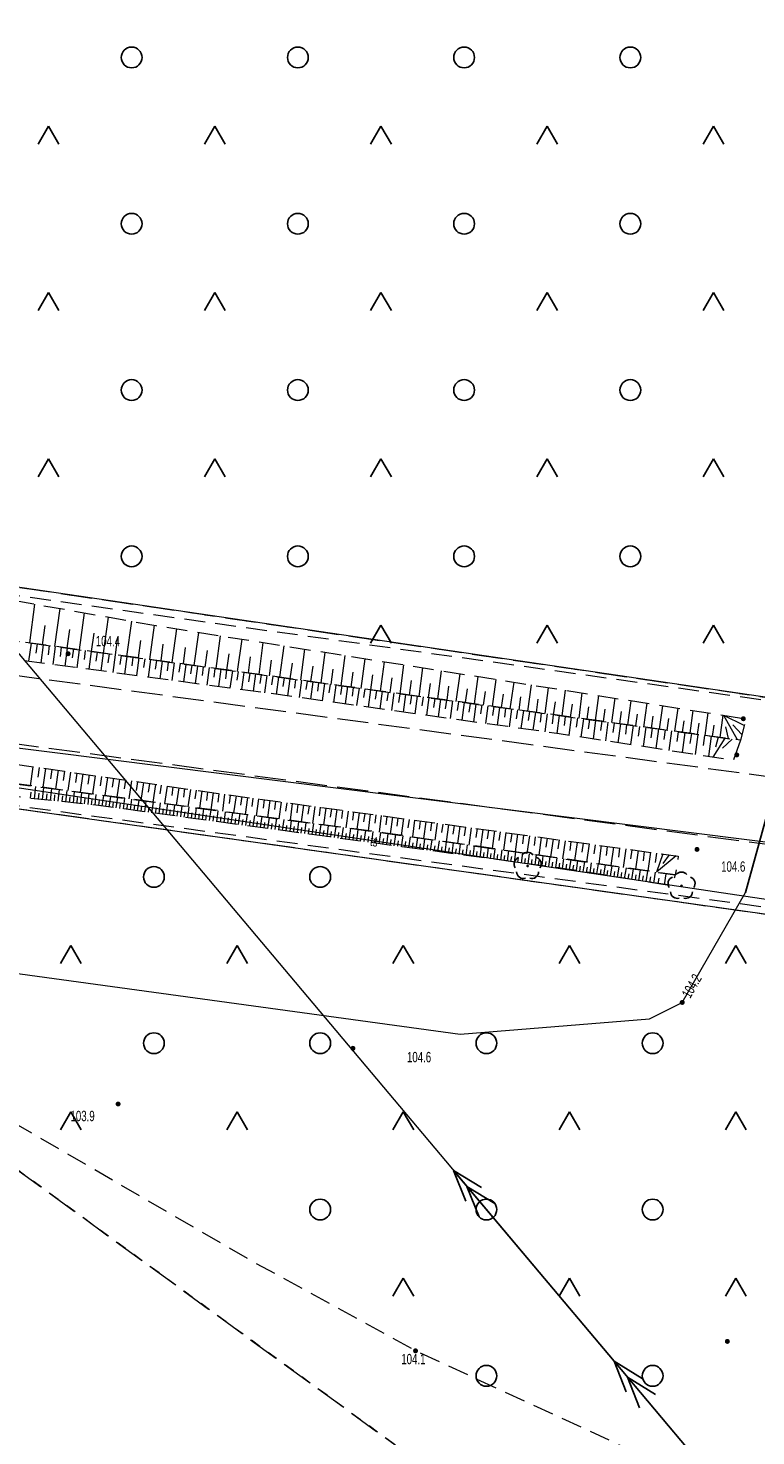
# Model space of a CAD drawing. Header units: inches. Extents: x 6497603 to 6502483, y 5925790 to 5934357.
# Tile 14 of 256: x 6499426 to 6499479, y 5926304 to 5926406. Entities that reach past the tile are written whole.
import ezdxf
from ezdxf.enums import TextEntityAlignment as Align

# ---------------------------------------------------------------- set-up
doc = ezdxf.new("R2010")
doc.units = ezdxf.units.IN
doc.header["$MEASUREMENT"] = 0
for name, pattern in [('1.5_0.75', [2.25, 1.5, -0.75]), ('2.25_0.75', [3, 2.25, -0.75]), ('219-1000', [0, 0]), ('egkk-1000', [3, 2.25, -0.75]), ('egug-1000', [1.5, 0.75, -0.75]), ('suep_sn_1000', [0, 0])]:
    doc.linetypes.add(name, pattern=pattern)
for name, color, linetype in [('000 Inne (niezydentyfikowane)', 7, 'Continuous'), ('217-kontur klasyfikacyjny', 7, 'Continuous'), ('218-kontur użytku gruntowego', 7, 'Continuous'), ('219-działka ewidencyjna', 7, 'Continuous'), ('drzewo liściaste', 7, 'Continuous'), ('jezdnia', 7, 'Continuous'), ('obudowa ochronna przewodu', 7, 'Continuous'), ('pikieta naturalna', 7, 'Continuous'), ('pikieta naturalna-Atr2', 7, 'Continuous'), ('przewód elektroenergetyczny średniego napięcia', 7, 'Continuous'), ('przewód telekomunikacyjny podziemny', 7, 'Continuous'), ('przewód telekomunikacyjny podziemny-Atr1', 7, 'Continuous'), ('rzędna', 7, 'Continuous'), ('rzędna-Atr2', 7, 'Continuous'), ('skarpa nieumocniona', 7, 'Continuous'), ('teren zalesiony', 7, 'Continuous')]:
    doc.layers.add(name, color=color, linetype=linetype)
doc.styles.get("Standard").update_dxf_attribs({"font": 'arial.ttf'})

# ---------------------------------------------------------------- blocks, each defined once
blk = doc.blocks.new('OP021')
at = {"linetype": 'Continuous', "lineweight": 13}
h = blk.add_hatch(color=0, dxfattribs=at)
edge = h.paths.add_edge_path()
edge.add_arc((0, 0), 0.1, 0, 360)
at = {"color": 0, "linetype": 'Continuous', "lineweight": -3}
for centre, start, end in [((-0.476, 0.154), 110.388, 213.756), ((0, 0.5), 38.316, 141.684), ((0.476, 0.154), 326.244, 69.612), ((-0.294, -0.404), 182.272, 285.64), ((0.294, -0.404), 254.36, 357.728), ((0.294, -0.404), 254.36, 357.728)]:
    blk.add_arc(centre, 0.5, start, end, dxfattribs=at)
blk = doc.blocks.new('PW01')
at = {"linetype": 'Continuous', "lineweight": 13}
h = blk.add_hatch(color=0, dxfattribs=at)
edge = h.paths.add_edge_path()
edge.add_arc((0, 0), 0.18, 0, 360)
blk = doc.blocks.new('SUEP2')
at = {"color": 0, "linetype": 'Continuous'}
for p, q in [((0, 0), (9.04, 0)), ((7.54, 0), (5.29, 0.75)), ((7.54, 0), (5.29, -0.75)), ((9.04, 0), (6.79, 0.75)), ((9.04, 0), (6.79, -0.75)), ((9.04, 0), (27.04, 0)), ((25.54, 0), (23.29, 0.75)), ((25.54, 0), (23.29, -0.75)), ((27.04, 0), (24.79, 0.75)), ((27.04, 0), (24.79, -0.75))]:
    blk.add_line(p, q, dxfattribs=at)
blk = doc.blocks.new('OTZK3')
at = {"color": 0, "linetype": 'Continuous'}
for p, q in [((-0.75, -0.433), (0, 0.866)), ((0, 0.866), (0.75, -0.433))]:
    blk.add_line(p, q, dxfattribs=at)
blk = doc.blocks.new('OTZK1')
at = {"color": 0, "linetype": 'Continuous'}
blk.add_circle((0, 0), 0.75, dxfattribs=at)

msp = doc.modelspace()

# ---------------------------------------------------------------- linework, layer by layer
at = {"layer": '000 Inne (niezydentyfikowane)', "color": 7, "linetype": 'Continuous', "lineweight": 18, "flags": 128}
for points in [[(6499426.1, 5926361.62), (6499426.48, 5926364.42)], [(6499427.92, 5926361.37), (6499428.3, 5926364.1)], [(6499429.7, 5926361.12), (6499430.06, 5926363.78)], [(6499427.01, 5926361.49), (6499427.21, 5926362.88)], [(6499431.43, 5926360.89), (6499431.79, 5926363.48)], [(6499433.12, 5926360.65), (6499433.47, 5926363.18)], [(6499434.76, 5926360.43), (6499435.1, 5926362.89)], [(6499428.81, 5926361.24), (6499429, 5926362.59)], [(6499430.57, 5926361), (6499430.75, 5926362.32)], [(6499432.28, 5926360.77), (6499432.46, 5926362.05)], [(6499433.95, 5926360.54), (6499434.12, 5926361.79)], [(6499436.38, 5926360.21), (6499436.72, 5926362.63)], [(6499437.98, 5926359.99), (6499438.31, 5926362.38)], [(6499439.56, 5926359.77), (6499439.88, 5926362.13)], [(6499441.11, 5926359.56), (6499441.43, 5926361.89)], [(6499442.65, 5926359.35), (6499442.96, 5926361.64)], [(6499426.2, 5926361.61), (6499426.02, 5926360.3)], [(6499426.64, 5926361.55), (6499426.55, 5926360.89)], [(6499427.07, 5926361.49), (6499426.89, 5926360.18)], [(6499427.51, 5926361.43), (6499427.42, 5926360.77)], [(6499427.94, 5926361.37), (6499427.76, 5926360.06)], [(6499428.38, 5926361.31), (6499428.29, 5926360.65)], [(6499428.81, 5926361.25), (6499428.63, 5926359.95)], [(6499429.25, 5926361.19), (6499429.16, 5926360.54)], [(6499429.68, 5926361.13), (6499429.5, 5926359.83)], [(6499430.11, 5926361.07), (6499430.02, 5926360.42)], [(6499430.54, 5926361.01), (6499430.36, 5926359.72)], [(6499430.97, 5926360.95), (6499430.88, 5926360.3)], [(6499431.4, 5926360.89), (6499431.23, 5926359.6)], [(6499431.83, 5926360.83), (6499431.74, 5926360.19)], [(6499432.26, 5926360.77), (6499432.09, 5926359.49)], [(6499432.69, 5926360.71), (6499432.6, 5926360.07)], [(6499433.12, 5926360.65), (6499432.94, 5926359.37)], [(6499435.58, 5926360.32), (6499435.74, 5926361.54)], [(6499437.19, 5926360.1), (6499437.35, 5926361.3)], [(6499438.77, 5926359.88), (6499438.94, 5926361.07)], [(6499440.34, 5926359.66), (6499440.5, 5926360.84)], [(6499441.88, 5926359.45), (6499442.04, 5926360.61)], [(6499444.16, 5926359.14), (6499444.47, 5926361.41)], [(6499445.66, 5926358.93), (6499445.96, 5926361.17)], [(6499447.13, 5926358.73), (6499447.43, 5926360.94)], [(6499448.58, 5926358.53), (6499448.88, 5926360.71)], [(6499433.55, 5926360.6), (6499433.46, 5926359.96)], [(6499433.97, 5926360.54), (6499433.8, 5926359.26)], [(6499434.4, 5926360.48), (6499434.31, 5926359.84)], [(6499434.82, 5926360.42), (6499434.65, 5926359.14)], [(6499435.25, 5926360.36), (6499435.16, 5926359.72)], [(6499435.67, 5926360.3), (6499435.5, 5926359.03)], [(6499436.1, 5926360.24), (6499436.01, 5926359.61)], [(6499436.52, 5926360.19), (6499436.35, 5926358.92)], [(6499436.95, 5926360.13), (6499436.86, 5926359.5)], [(6499437.37, 5926360.07), (6499437.19, 5926358.81)], [(6499437.79, 5926360.01), (6499437.7, 5926359.38)], [(6499438.21, 5926359.95), (6499438.04, 5926358.69)], [(6499438.63, 5926359.9), (6499438.54, 5926359.27)], [(6499439.05, 5926359.84), (6499438.88, 5926358.58)], [(6499439.47, 5926359.78), (6499439.38, 5926359.15)], [(6499439.89, 5926359.72), (6499439.72, 5926358.47)], [(6499440.31, 5926359.67), (6499440.22, 5926359.04)], [(6499440.73, 5926359.61), (6499440.55, 5926358.36)], [(6499443.41, 5926359.24), (6499443.56, 5926360.38)], [(6499444.91, 5926359.04), (6499445.07, 5926360.16)], [(6499446.39, 5926358.83), (6499446.55, 5926359.94)], [(6499447.86, 5926358.63), (6499448.01, 5926359.73)], [(6499450.02, 5926358.34), (6499450.31, 5926360.48)], [(6499451.43, 5926358.14), (6499451.72, 5926360.26)], [(6499452.83, 5926357.95), (6499453.11, 5926360.04)], [(6499454.2, 5926357.76), (6499454.48, 5926359.82)], [(6499455.56, 5926357.58), (6499455.83, 5926359.61)], [(6499441.14, 5926359.55), (6499441.06, 5926358.93)], [(6499441.56, 5926359.49), (6499441.39, 5926358.25)], [(6499441.98, 5926359.44), (6499441.89, 5926358.81)], [(6499442.39, 5926359.38), (6499442.22, 5926358.14)], [(6499442.81, 5926359.32), (6499442.72, 5926358.7)], [(6499443.22, 5926359.27), (6499443.05, 5926358.02)], [(6499443.64, 5926359.21), (6499443.55, 5926358.59)], [(6499444.05, 5926359.15), (6499443.88, 5926357.91)], [(6499444.46, 5926359.1), (6499444.38, 5926358.48)], [(6499444.88, 5926359.04), (6499444.71, 5926357.8)], [(6499445.29, 5926358.98), (6499445.21, 5926358.36)], [(6499445.71, 5926358.93), (6499445.54, 5926357.68)], [(6499446.12, 5926358.87), (6499446.04, 5926358.25)], [(6499446.54, 5926358.81), (6499446.37, 5926357.56)], [(6499446.95, 5926358.75), (6499446.87, 5926358.13)], [(6499447.37, 5926358.7), (6499447.2, 5926357.45)], [(6499447.79, 5926358.64), (6499447.7, 5926358.02)], [(6499448.2, 5926358.58), (6499448.03, 5926357.33)], [(6499449.3, 5926358.43), (6499449.45, 5926359.51)], [(6499450.73, 5926358.24), (6499450.87, 5926359.31)], [(6499452.13, 5926358.05), (6499452.27, 5926359.1)], [(6499453.52, 5926357.86), (6499453.66, 5926358.9)], [(6499454.88, 5926357.67), (6499455.02, 5926358.69)], [(6499456.89, 5926357.4), (6499457.17, 5926359.4)], [(6499458.21, 5926357.22), (6499458.48, 5926359.19)], [(6499459.51, 5926357.04), (6499459.78, 5926358.99)], [(6499460.79, 5926356.87), (6499461.06, 5926358.79)], [(6499462.06, 5926356.69), (6499462.32, 5926358.59)], [(6499448.62, 5926358.53), (6499448.53, 5926357.9)], [(6499449.04, 5926358.47), (6499448.86, 5926357.22)], [(6499449.45, 5926358.41), (6499449.37, 5926357.79)], [(6499449.87, 5926358.36), (6499449.7, 5926357.1)], [(6499450.29, 5926358.3), (6499450.2, 5926357.67)], [(6499450.71, 5926358.24), (6499450.54, 5926356.98)], [(6499451.13, 5926358.18), (6499451.04, 5926357.55)], [(6499451.55, 5926358.13), (6499451.37, 5926356.87)], [(6499451.97, 5926358.07), (6499451.88, 5926357.44)], [(6499452.39, 5926358.01), (6499452.21, 5926356.75)], [(6499452.81, 5926357.95), (6499452.72, 5926357.32)], [(6499453.23, 5926357.9), (6499453.06, 5926356.63)], [(6499453.65, 5926357.84), (6499453.56, 5926357.21)], [(6499454.07, 5926357.78), (6499453.9, 5926356.51)], [(6499454.49, 5926357.72), (6499454.41, 5926357.09)], [(6499454.92, 5926357.67), (6499454.74, 5926356.4)], [(6499455.34, 5926357.61), (6499455.25, 5926356.97)], [(6499456.23, 5926357.49), (6499456.36, 5926358.5)], [(6499457.55, 5926357.31), (6499457.69, 5926358.3)], [(6499458.86, 5926357.13), (6499459, 5926358.11)], [(6499460.16, 5926356.95), (6499460.29, 5926357.92)], [(6499461.43, 5926356.78), (6499461.56, 5926357.73)], [(6499463.3, 5926356.52), (6499463.56, 5926358.39)], [(6499464.53, 5926356.36), (6499464.78, 5926358.2)], [(6499465.75, 5926356.19), (6499465.99, 5926358.01)], [(6499466.94, 5926356.03), (6499467.18, 5926357.82)], [(6499468.12, 5926355.87), (6499468.36, 5926357.63)], [(6499455.76, 5926357.55), (6499455.59, 5926356.28)], [(6499456.19, 5926357.49), (6499456.1, 5926356.86)], [(6499456.61, 5926357.44), (6499456.44, 5926356.16)], [(6499457.04, 5926357.38), (6499456.95, 5926356.74)], [(6499457.46, 5926357.32), (6499457.29, 5926356.04)], [(6499457.89, 5926357.26), (6499457.8, 5926356.62)], [(6499458.31, 5926357.2), (6499458.14, 5926355.92)], [(6499458.74, 5926357.15), (6499458.65, 5926356.5)], [(6499459.17, 5926357.09), (6499458.99, 5926355.8)], [(6499459.6, 5926357.03), (6499459.51, 5926356.39)], [(6499460.02, 5926356.97), (6499459.85, 5926355.68)], [(6499460.45, 5926356.91), (6499460.36, 5926356.27)], [(6499460.88, 5926356.85), (6499460.7, 5926355.57)], [(6499461.31, 5926356.79), (6499461.22, 5926356.15)], [(6499461.74, 5926356.74), (6499461.56, 5926355.45)], [(6499462.17, 5926356.68), (6499462.08, 5926356.03)], [(6499462.6, 5926356.62), (6499462.42, 5926355.33)], [(6499462.68, 5926356.61), (6499462.81, 5926357.55)], [(6499463.03, 5926356.56), (6499462.94, 5926355.91)], [(6499463.92, 5926356.44), (6499464.05, 5926357.37)], [(6499465.14, 5926356.27), (6499465.27, 5926357.19)], [(6499466.35, 5926356.11), (6499466.47, 5926357.01)], [(6499467.53, 5926355.95), (6499467.65, 5926356.84)], [(6499468.7, 5926355.79), (6499468.82, 5926356.66)], [(6499469.28, 5926355.71), (6499469.52, 5926357.45)], [(6499470.43, 5926355.55), (6499470.66, 5926357.27)], [(6499471.56, 5926355.4), (6499471.79, 5926357.09)], [(6499472.67, 5926355.25), (6499472.9, 5926356.91)], [(6499473.77, 5926355.1), (6499473.99, 5926356.74)], [(6499474.85, 5926354.95), (6499475.08, 5926356.57)], [(6499463.46, 5926356.5), (6499463.29, 5926355.21)], [(6499463.89, 5926356.44), (6499463.81, 5926355.79)], [(6499464.33, 5926356.38), (6499464.15, 5926355.09)], [(6499464.76, 5926356.32), (6499464.67, 5926355.67)], [(6499465.19, 5926356.27), (6499465.01, 5926354.96)], [(6499465.63, 5926356.21), (6499465.54, 5926355.55)], [(6499466.07, 5926356.15), (6499465.89, 5926354.82)], [(6499466.51, 5926356.09), (6499466.42, 5926355.42)], [(6499466.95, 5926356.03), (6499466.77, 5926354.69)], [(6499467.39, 5926355.97), (6499467.3, 5926355.29)], [(6499467.84, 5926355.9), (6499467.66, 5926354.55)], [(6499468.29, 5926355.84), (6499468.2, 5926355.16)], [(6499468.74, 5926355.78), (6499468.55, 5926354.42)], [(6499469.19, 5926355.72), (6499469.1, 5926355.03)], [(6499469.65, 5926355.66), (6499469.46, 5926354.28)], [(6499469.86, 5926355.63), (6499469.97, 5926356.49)], [(6499470.11, 5926355.59), (6499470.01, 5926354.9)], [(6499470.57, 5926355.53), (6499470.38, 5926354.14)], [(6499470.99, 5926355.47), (6499471.11, 5926356.33)], [(6499472.12, 5926355.32), (6499472.23, 5926356.16)], [(6499473.22, 5926355.17), (6499473.34, 5926356)], [(6499474.31, 5926355.02), (6499474.43, 5926355.84)], [(6499475.39, 5926354.87), (6499475.5, 5926355.68)], [(6499475.94, 5926354.8), (6499476.16, 5926356.4)], [(6499477.67, 5926355.66), (6499476.2, 5926356.39)], [(6499477.19, 5926354.63), (6499476.2, 5926356.39)], [(6499476.53, 5926354.72), (6499476.36, 5926355.56)], [(6499477.51, 5926355.01), (6499476.85, 5926355.7)], [(6499471.03, 5926355.47), (6499470.94, 5926354.77)], [(6499471.5, 5926355.41), (6499471.3, 5926354)], [(6499471.96, 5926355.34), (6499471.87, 5926354.64)], [(6499472.43, 5926355.28), (6499472.24, 5926353.86)], [(6499472.91, 5926355.21), (6499472.81, 5926354.5)], [(6499473.38, 5926355.15), (6499473.19, 5926353.71)], [(6499473.86, 5926355.08), (6499473.76, 5926354.36)], [(6499474.34, 5926355.02), (6499474.14, 5926353.57)], [(6499474.82, 5926354.95), (6499474.72, 5926354.22)], [(6499475.3, 5926354.89), (6499475.1, 5926353.42)], [(6499476.28, 5926354.75), (6499475.41, 5926353.38)], [(6499475.79, 5926354.82), (6499475.6, 5926354.1)], [(6499476.81, 5926354.68), (6499476.11, 5926354.03)], [(6499426.33, 5926352.69), (6499426.13, 5926351.32)], [(6499426.79, 5926352.62), (6499426.69, 5926351.94)], [(6499427.25, 5926352.56), (6499427.05, 5926351.2)], [(6499427.7, 5926352.49), (6499427.6, 5926351.81)], [(6499428.15, 5926352.43), (6499427.96, 5926351.07)], [(6499428.6, 5926352.36), (6499428.51, 5926351.69)], [(6499429.05, 5926352.3), (6499428.86, 5926350.96)], [(6499429.5, 5926352.23), (6499429.4, 5926351.56)], [(6499429.94, 5926352.17), (6499429.75, 5926350.84)], [(6499430.39, 5926352.1), (6499430.29, 5926351.44)], [(6499430.83, 5926352.04), (6499430.64, 5926350.72)], [(6499431.27, 5926351.98), (6499431.18, 5926351.32)], [(6499431.71, 5926351.91), (6499431.52, 5926350.6)], [(6499432.15, 5926351.85), (6499432.05, 5926351.2)], [(6499432.58, 5926351.79), (6499432.39, 5926350.49)], [(6499433.02, 5926351.72), (6499432.92, 5926351.08)], [(6499433.45, 5926351.66), (6499433.26, 5926350.37)], [(6499433.88, 5926351.6), (6499433.79, 5926350.96)], [(6499434.31, 5926351.54), (6499434.13, 5926350.25)], [(6499434.74, 5926351.48), (6499434.65, 5926350.84)], [(6499426.15, 5926350.41), (6499426.2, 5926350.85)], [(6499426.45, 5926350.38), (6499426.54, 5926351.26)], [(6499426.74, 5926350.35), (6499426.78, 5926350.78)], [(6499427.03, 5926350.32), (6499427.12, 5926351.19)], [(6499427.31, 5926350.29), (6499427.36, 5926350.72)], [(6499427.6, 5926350.26), (6499427.69, 5926351.11)], [(6499427.88, 5926350.23), (6499427.92, 5926350.65)], [(6499428.16, 5926350.2), (6499428.25, 5926351.04)], [(6499428.44, 5926350.17), (6499428.48, 5926350.58)], [(6499428.71, 5926350.14), (6499428.8, 5926350.96)], [(6499428.98, 5926350.11), (6499429.02, 5926350.52)], [(6499429.25, 5926350.08), (6499429.34, 5926350.89)], [(6499429.52, 5926350.05), (6499429.56, 5926350.46)], [(6499429.78, 5926350.03), (6499429.87, 5926350.82)], [(6499430.31, 5926349.97), (6499430.39, 5926350.75)], [(6499430.82, 5926349.92), (6499430.9, 5926350.69)], [(6499431.33, 5926349.85), (6499431.44, 5926350.61)], [(6499431.84, 5926349.78), (6499431.95, 5926350.55)], [(6499432.35, 5926349.71), (6499432.46, 5926350.48)], [(6499435.17, 5926351.41), (6499434.98, 5926350.14)], [(6499435.59, 5926351.35), (6499435.5, 5926350.72)], [(6499436.01, 5926351.29), (6499435.83, 5926350.03)], [(6499436.44, 5926351.23), (6499436.35, 5926350.6)], [(6499436.86, 5926351.17), (6499436.68, 5926349.91)], [(6499437.28, 5926351.11), (6499437.19, 5926350.48)], [(6499437.7, 5926351.05), (6499437.52, 5926349.8)], [(6499438.11, 5926350.99), (6499438.02, 5926350.37)], [(6499438.53, 5926350.93), (6499438.35, 5926349.69)], [(6499438.94, 5926350.87), (6499438.85, 5926350.25)], [(6499439.35, 5926350.81), (6499439.18, 5926349.58)], [(6499439.76, 5926350.75), (6499439.68, 5926350.14)], [(6499440.17, 5926350.7), (6499440.01, 5926349.47)], [(6499440.58, 5926350.64), (6499440.5, 5926350.03)], [(6499440.99, 5926350.58), (6499440.82, 5926349.36)], [(6499441.4, 5926350.53), (6499441.32, 5926349.92)], [(6499441.81, 5926350.47), (6499441.64, 5926349.25)], [(6499430.05, 5926350), (6499430.09, 5926350.39)], [(6499430.56, 5926349.94), (6499430.61, 5926350.33)], [(6499431.08, 5926349.88), (6499431.13, 5926350.27)], [(6499431.59, 5926349.81), (6499431.64, 5926350.2)], [(6499432.1, 5926349.74), (6499432.15, 5926350.13)], [(6499432.61, 5926349.67), (6499432.66, 5926350.06)], [(6499432.87, 5926349.64), (6499432.97, 5926350.41)], [(6499433.12, 5926349.61), (6499433.18, 5926349.99)], [(6499433.38, 5926349.57), (6499433.48, 5926350.34)], [(6499433.64, 5926349.54), (6499433.69, 5926349.92)], [(6499433.89, 5926349.5), (6499434, 5926350.27)], [(6499434.15, 5926349.47), (6499434.2, 5926349.85)], [(6499434.41, 5926349.43), (6499434.51, 5926350.2)], [(6499434.67, 5926349.4), (6499434.72, 5926349.78)], [(6499434.92, 5926349.36), (6499435.03, 5926350.13)], [(6499435.18, 5926349.33), (6499435.24, 5926349.71)], [(6499435.44, 5926349.29), (6499435.55, 5926350.07)], [(6499435.7, 5926349.25), (6499435.75, 5926349.64)], [(6499435.96, 5926349.22), (6499436.06, 5926350)], [(6499436.22, 5926349.18), (6499436.27, 5926349.57)], [(6499436.48, 5926349.15), (6499436.58, 5926349.93)], [(6499436.74, 5926349.11), (6499436.79, 5926349.5)], [(6499437, 5926349.08), (6499437.1, 5926349.86)], [(6499437.52, 5926349.01), (6499437.62, 5926349.79)], [(6499438.04, 5926348.94), (6499438.14, 5926349.72)], [(6499438.56, 5926348.87), (6499438.67, 5926349.65)], [(6499439.08, 5926348.8), (6499439.19, 5926349.58)], [(6499439.61, 5926348.72), (6499439.71, 5926349.51)], [(6499440.13, 5926348.65), (6499440.24, 5926349.44)], [(6499442.21, 5926350.42), (6499442.13, 5926349.81)], [(6499442.62, 5926350.36), (6499442.45, 5926349.14)], [(6499443.03, 5926350.31), (6499442.94, 5926349.7)], [(6499443.43, 5926350.25), (6499443.27, 5926349.03)], [(6499443.84, 5926350.2), (6499443.76, 5926349.59)], [(6499444.24, 5926350.14), (6499444.08, 5926348.93)], [(6499444.65, 5926350.09), (6499444.57, 5926349.48)], [(6499445.05, 5926350.03), (6499444.89, 5926348.82)], [(6499445.46, 5926349.98), (6499445.37, 5926349.37)], [(6499445.86, 5926349.92), (6499445.7, 5926348.71)], [(6499446.27, 5926349.87), (6499446.18, 5926349.26)], [(6499446.67, 5926349.81), (6499446.5, 5926348.6)], [(6499447.07, 5926349.76), (6499446.99, 5926349.15)], [(6499447.47, 5926349.7), (6499447.31, 5926348.5)], [(6499447.88, 5926349.65), (6499447.79, 5926349.04)], [(6499448.28, 5926349.59), (6499448.11, 5926348.39)], [(6499448.68, 5926349.54), (6499448.6, 5926348.94)], [(6499449.08, 5926349.48), (6499448.92, 5926348.28)], [(6499437.26, 5926349.04), (6499437.31, 5926349.43)], [(6499437.78, 5926348.97), (6499437.83, 5926349.36)], [(6499438.3, 5926348.9), (6499438.35, 5926349.29)], [(6499438.82, 5926348.83), (6499438.87, 5926349.22)], [(6499439.34, 5926348.76), (6499439.4, 5926349.15)], [(6499439.87, 5926348.69), (6499439.92, 5926349.08)], [(6499440.39, 5926348.62), (6499440.45, 5926349.01)], [(6499440.65, 5926348.58), (6499440.76, 5926349.37)], [(6499440.92, 5926348.55), (6499440.97, 5926348.94)], [(6499441.18, 5926348.51), (6499441.29, 5926349.3)], [(6499441.44, 5926348.47), (6499441.5, 5926348.87)], [(6499441.71, 5926348.44), (6499441.82, 5926349.23)], [(6499441.97, 5926348.4), (6499442.03, 5926348.8)], [(6499442.24, 5926348.37), (6499442.34, 5926349.16)], [(6499442.5, 5926348.33), (6499442.55, 5926348.73)], [(6499442.76, 5926348.29), (6499442.87, 5926349.09)], [(6499443.03, 5926348.26), (6499443.08, 5926348.66)], [(6499443.29, 5926348.22), (6499443.4, 5926349.02)], [(6499443.56, 5926348.19), (6499443.61, 5926348.58)], [(6499443.82, 5926348.15), (6499443.93, 5926348.95)], [(6499444.09, 5926348.11), (6499444.14, 5926348.51)], [(6499444.35, 5926348.08), (6499444.46, 5926348.88)], [(6499444.62, 5926348.04), (6499444.67, 5926348.44)], [(6499444.89, 5926348.01), (6499445, 5926348.8)], [(6499445.42, 5926347.93), (6499445.53, 5926348.73)], [(6499445.95, 5926347.86), (6499446.06, 5926348.66)], [(6499446.49, 5926347.79), (6499446.6, 5926348.59)], [(6499447.02, 5926347.72), (6499447.13, 5926348.52)], [(6499447.56, 5926347.64), (6499447.67, 5926348.45)], [(6499449.48, 5926349.43), (6499449.4, 5926348.83)], [(6499449.88, 5926349.37), (6499449.72, 5926348.17)], [(6499450.28, 5926349.32), (6499450.2, 5926348.72)], [(6499450.68, 5926349.27), (6499450.52, 5926348.07)], [(6499451.08, 5926349.21), (6499451, 5926348.61)], [(6499451.48, 5926349.16), (6499451.32, 5926347.96)], [(6499451.88, 5926349.1), (6499451.8, 5926348.5)], [(6499452.28, 5926349.05), (6499452.12, 5926347.85)], [(6499452.68, 5926348.99), (6499452.6, 5926348.39)], [(6499453.08, 5926348.94), (6499452.92, 5926347.73)], [(6499453.48, 5926348.88), (6499453.4, 5926348.28)], [(6499453.88, 5926348.83), (6499453.72, 5926347.62)], [(6499454.29, 5926348.77), (6499454.21, 5926348.17)], [(6499454.69, 5926348.72), (6499454.53, 5926347.5)], [(6499455.1, 5926348.66), (6499455.02, 5926348.05)], [(6499455.51, 5926348.61), (6499455.34, 5926347.38)], [(6499455.91, 5926348.55), (6499455.83, 5926347.94)], [(6499456.32, 5926348.5), (6499456.16, 5926347.27)], [(6499456.73, 5926348.44), (6499456.65, 5926347.82)], [(6499445.15, 5926347.97), (6499445.21, 5926348.37)], [(6499445.69, 5926347.9), (6499445.74, 5926348.3)], [(6499446.22, 5926347.82), (6499446.28, 5926348.23)], [(6499446.76, 5926347.75), (6499446.81, 5926348.15)], [(6499447.29, 5926347.68), (6499447.35, 5926348.08)], [(6499447.83, 5926347.61), (6499447.88, 5926348.01)], [(6499448.1, 5926347.57), (6499448.21, 5926348.38)], [(6499448.37, 5926347.53), (6499448.42, 5926347.94)], [(6499448.63, 5926347.5), (6499448.74, 5926348.3)], [(6499448.9, 5926347.46), (6499448.96, 5926347.86)], [(6499449.17, 5926347.42), (6499449.28, 5926348.23)], [(6499449.44, 5926347.39), (6499449.5, 5926347.79)], [(6499449.71, 5926347.35), (6499449.82, 5926348.16)], [(6499449.98, 5926347.31), (6499450.04, 5926347.72)], [(6499450.25, 5926347.28), (6499450.36, 5926348.09)], [(6499450.52, 5926347.24), (6499450.58, 5926347.65)], [(6499450.79, 5926347.21), (6499450.9, 5926348.02)], [(6499451.06, 5926347.17), (6499451.12, 5926347.57)], [(6499451.33, 5926347.13), (6499451.44, 5926347.94)], [(6499451.6, 5926347.1), (6499451.66, 5926347.5)], [(6499451.87, 5926347.06), (6499451.98, 5926347.87)], [(6499452.14, 5926347.02), (6499452.2, 5926347.43)], [(6499452.41, 5926346.99), (6499452.52, 5926347.79)], [(6499452.94, 5926346.91), (6499453.05, 5926347.71)], [(6499453.47, 5926346.84), (6499453.58, 5926347.64)], [(6499454, 5926346.77), (6499454.11, 5926347.56)], [(6499454.52, 5926346.7), (6499454.63, 5926347.49)], [(6499455.04, 5926346.63), (6499455.15, 5926347.41)], [(6499457.14, 5926348.39), (6499456.98, 5926347.15)], [(6499457.56, 5926348.33), (6499457.47, 5926347.71)], [(6499457.97, 5926348.27), (6499457.8, 5926347.03)], [(6499458.39, 5926348.22), (6499458.3, 5926347.59)], [(6499458.8, 5926348.16), (6499458.63, 5926346.91)], [(6499459.22, 5926348.1), (6499459.13, 5926347.48)], [(6499459.64, 5926348.05), (6499459.47, 5926346.79)], [(6499460.06, 5926347.99), (6499459.97, 5926347.36)], [(6499460.48, 5926347.93), (6499460.3, 5926346.67)], [(6499460.9, 5926347.88), (6499460.81, 5926347.24)], [(6499461.32, 5926347.82), (6499461.15, 5926346.55)], [(6499461.74, 5926347.76), (6499461.66, 5926347.12)], [(6499462.17, 5926347.7), (6499461.99, 5926346.42)], [(6499462.59, 5926347.64), (6499462.51, 5926347)], [(6499463.02, 5926347.59), (6499462.85, 5926346.3)], [(6499463.45, 5926347.53), (6499463.36, 5926346.88)], [(6499463.88, 5926347.47), (6499463.7, 5926346.18)], [(6499464.31, 5926347.41), (6499464.22, 5926346.76)], [(6499452.68, 5926346.95), (6499452.73, 5926347.35)], [(6499453.21, 5926346.88), (6499453.26, 5926347.28)], [(6499453.74, 5926346.81), (6499453.79, 5926347.2)], [(6499454.26, 5926346.74), (6499454.32, 5926347.13)], [(6499454.78, 5926346.66), (6499454.84, 5926347.06)], [(6499455.3, 5926346.59), (6499455.36, 5926346.98)], [(6499455.56, 5926346.56), (6499455.67, 5926347.34)], [(6499455.82, 5926346.52), (6499455.87, 5926346.91)], [(6499456.08, 5926346.49), (6499456.18, 5926347.26)], [(6499456.33, 5926346.46), (6499456.39, 5926346.84)], [(6499456.59, 5926346.42), (6499456.69, 5926347.19)], [(6499456.84, 5926346.39), (6499456.9, 5926346.77)], [(6499457.1, 5926346.35), (6499457.2, 5926347.11)], [(6499457.35, 5926346.32), (6499457.4, 5926346.7)], [(6499457.61, 5926346.28), (6499457.71, 5926347.04)], [(6499457.86, 5926346.25), (6499457.91, 5926346.63)], [(6499458.11, 5926346.22), (6499458.21, 5926346.97)], [(6499458.36, 5926346.18), (6499458.41, 5926346.56)], [(6499458.61, 5926346.15), (6499458.71, 5926346.9)], [(6499458.86, 5926346.11), (6499458.91, 5926346.49)], [(6499459.11, 5926346.08), (6499459.21, 5926346.83)], [(6499459.35, 5926346.05), (6499459.4, 5926346.42)], [(6499459.6, 5926346.01), (6499459.7, 5926346.75)], [(6499460.1, 5926345.95), (6499460.2, 5926346.68)], [(6499460.6, 5926345.88), (6499460.69, 5926346.61)], [(6499461.09, 5926345.81), (6499461.19, 5926346.54)], [(6499461.59, 5926345.74), (6499461.69, 5926346.47)], [(6499462.08, 5926345.68), (6499462.18, 5926346.4)], [(6499464.74, 5926347.35), (6499464.56, 5926346.05)], [(6499465.17, 5926347.29), (6499465.08, 5926346.64)], [(6499465.61, 5926347.23), (6499465.43, 5926345.93)], [(6499466.04, 5926347.18), (6499465.95, 5926346.52)], [(6499466.48, 5926347.12), (6499466.3, 5926345.8)], [(6499466.92, 5926347.06), (6499466.83, 5926346.4)], [(6499467.35, 5926347), (6499467.18, 5926345.68)], [(6499467.79, 5926346.94), (6499467.7, 5926346.28)], [(6499468.24, 5926346.88), (6499468.05, 5926345.55)], [(6499468.68, 5926346.82), (6499468.59, 5926346.15)], [(6499469.12, 5926346.76), (6499468.94, 5926345.42)], [(6499469.57, 5926346.7), (6499469.47, 5926346.03)], [(6499470.01, 5926346.64), (6499469.83, 5926345.29)], [(6499470.46, 5926346.58), (6499470.37, 5926345.9)], [(6499470.91, 5926346.51), (6499470.72, 5926345.17)], [(6499471.35, 5926346.45), (6499471.26, 5926345.78)], [(6499471.81, 5926346.39), (6499471.35, 5926345.08)], [(6499459.85, 5926345.98), (6499459.9, 5926346.35)], [(6499460.35, 5926345.91), (6499460.4, 5926346.28)], [(6499460.84, 5926345.85), (6499460.89, 5926346.21)], [(6499461.34, 5926345.78), (6499461.39, 5926346.14)], [(6499461.84, 5926345.71), (6499461.89, 5926346.07)], [(6499462.33, 5926345.64), (6499462.38, 5926346)], [(6499462.58, 5926345.61), (6499462.68, 5926346.33)], [(6499462.83, 5926345.58), (6499462.88, 5926345.93)], [(6499463.08, 5926345.54), (6499463.17, 5926346.25)], [(6499463.33, 5926345.51), (6499463.37, 5926345.86)], [(6499463.57, 5926345.48), (6499463.67, 5926346.18)], [(6499463.82, 5926345.44), (6499463.87, 5926345.79)], [(6499464.07, 5926345.41), (6499464.17, 5926346.11)], [(6499464.32, 5926345.37), (6499464.37, 5926345.72)], [(6499464.57, 5926345.34), (6499464.66, 5926346.04)], [(6499464.82, 5926345.31), (6499464.86, 5926345.66)], [(6499465.06, 5926345.27), (6499465.18, 5926345.96)], [(6499465.31, 5926345.23), (6499465.37, 5926345.58)], [(6499465.56, 5926345.19), (6499465.67, 5926345.89)], [(6499465.81, 5926345.15), (6499465.86, 5926345.51)], [(6499466.05, 5926345.11), (6499466.17, 5926345.82)], [(6499466.3, 5926345.07), (6499466.36, 5926345.43)], [(6499466.55, 5926345.03), (6499466.66, 5926345.75)], [(6499467.04, 5926344.95), (6499467.16, 5926345.68)], [(6499467.54, 5926344.87), (6499467.66, 5926345.61)], [(6499468.03, 5926344.79), (6499468.15, 5926345.54)], [(6499468.54, 5926344.71), (6499468.66, 5926345.46)], [(6499469.04, 5926344.63), (6499469.17, 5926345.39)], [(6499472.76, 5926346.26), (6499471.35, 5926345.08)], [(6499472.26, 5926346.33), (6499471.81, 5926345.7)], [(6499466.8, 5926344.99), (6499466.85, 5926345.35)], [(6499467.29, 5926344.91), (6499467.35, 5926345.28)], [(6499467.78, 5926344.83), (6499467.84, 5926345.2)], [(6499468.28, 5926344.75), (6499468.34, 5926345.12)], [(6499468.79, 5926344.67), (6499468.85, 5926345.05)], [(6499469.3, 5926344.59), (6499469.36, 5926344.97)], [(6499469.56, 5926344.54), (6499469.68, 5926345.32)], [(6499469.82, 5926344.5), (6499469.88, 5926344.89)], [(6499470.08, 5926344.46), (6499470.2, 5926345.24)], [(6499470.34, 5926344.42), (6499470.4, 5926344.81)], [(6499470.61, 5926344.37), (6499470.73, 5926345.16)], [(6499470.87, 5926344.33), (6499470.94, 5926344.73)], [(6499471.15, 5926344.28), (6499471.28, 5926345.08)], [(6499471.47, 5926344.23), (6499471.53, 5926344.64)], [(6499471.92, 5926344.16), (6499472.05, 5926344.97)]]:
    msp.add_lwpolyline(points, dxfattribs=at)
at = {"layer": '217-kontur klasyfikacyjny', "color": 3, "linetype": 'egkk-1000', "lineweight": 18, "flags": 128}
for points in [[(6499422.42, 5926366.06), (6499482.78, 5926357.18)], [(6499480.85, 5926341.8), (6499418.27, 5926350.62)], [(6499410.52, 5926334.3), (6499488.79, 5926277.31)]]:
    msp.add_lwpolyline(points, dxfattribs=at)
at = {"layer": '218-kontur użytku gruntowego', "color": 3, "linetype": 'egug-1000', "lineweight": 18, "flags": 128}
for points in [[(6499422.42, 5926366.06), (6499482.78, 5926357.18)], [(6499480.85, 5926341.8), (6499418.27, 5926350.62)], [(6499488.79, 5926277.31), (6499410.52, 5926334.3)]]:
    msp.add_lwpolyline(points, dxfattribs=at)
at = {"layer": '219-działka ewidencyjna', "color": 3, "linetype": '219-1000', "lineweight": 18, "flags": 128}
for points in [[(6499482.78, 5926357.18), (6499422.42, 5926366.06)], [(6499482.26, 5926346.86), (6499423.09, 5926354.3)], [(6499480.85, 5926341.8), (6499418.27, 5926350.62)]]:
    msp.add_lwpolyline(points, dxfattribs=at)
at = {"layer": 'jezdnia', "color": 7, "linetype": '2.25_0.75', "lineweight": 18, "flags": 128}
msp.add_lwpolyline([(6500445.77, 5926225.13), (6500477.28, 5926219.98), (6500500.52, 5926216.32), (6500551.85, 5926208.28), (6500590.76, 5926201.99), (6500629.65, 5926195.92), (6500668.62, 5926189.73), (6500708.43, 5926183.37), (6500748.42, 5926176.93), (6500779.68, 5926172.04), (6500819.2, 5926165.9), (6500859.43, 5926159.56), (6500898.4, 5926153.26), (6500937.28, 5926147.22), (6500936.91, 5926144.94), (6500936.26, 5926142.38), (6500897.62, 5926148.36), (6500858.2, 5926154.58), (6500818.25, 5926160.88), (6500778.79, 5926167.14), (6500747.81, 5926171.88), (6500707.71, 5926178.38), (6500668.22, 5926184.67), (6500628.62, 5926190.86), (6500589.86, 5926197), (6500551.33, 5926203.18), (6500445.13, 5926220.13), (6500405, 5926226.56), (6500364.89, 5926233), (6500326.44, 5926239.09), (6500287.44, 5926245.14), (6500247.8, 5926251.49), (6500208.32, 5926257.73), (6500171.1, 5926263.74), (6500133.18, 5926269.89), (6500094.21, 5926275.92), (6500053.11, 5926282.47), (6499999.01, 5926290.88), (6499959.84, 5926296.95), (6499921.11, 5926303.13), (6499882.03, 5926309.23), (6499843.48, 5926315.33), (6499804.98, 5926321.39), (6499763.92, 5926325.7), (6499740.11, 5926328.2), (6499708.97, 5926329.7), (6499669.77, 5926331.59), (6499612.14, 5926332.17), (6499590.65, 5926333.3), (6499565.53, 5926335.73), (6499506.81, 5926343.39), (6499422.29, 5926354.7), (6499419.43, 5926354.99), (6499334.27, 5926366.31), (6499289.53, 5926369.55), (6499273.23, 5926369.35), (6499273.01, 5926371.91), (6499272.96, 5926374.41), (6499289.57, 5926374.85), (6499335.06, 5926371.26), (6499420.23, 5926359.86), (6499423.5, 5926359.5), (6499507.59, 5926348.2), (6499566.32, 5926340.5), (6499590.89, 5926338.22), (6499612.24, 5926337), (6499643.43, 5926336.46), (6499669.89, 5926336.53), (6499710.9, 5926336.33), (6499806.11, 5926326.28), (6499844.16, 5926320.23), (6499882.83, 5926314.04), (6499921.69, 5926307.83), (6499960.72, 5926301.83), (6499999.64, 5926295.76), (6500053.85, 5926287.25), (6500095.27, 5926280.64), (6500134.03, 5926274.62), (6500208.98, 5926262.68), (6500248.83, 5926256.34), (6500288.29, 5926250.03), (6500327.08, 5926244.06), (6500365.91, 5926238.01), (6500405.9, 5926231.52)], close=True, dxfattribs=at)
at = {"layer": 'obudowa ochronna przewodu', "color": 7, "linetype": 'Continuous', "lineweight": 25, "flags": 128}
msp.add_lwpolyline([(6499480.87, 5926354.85), (6499477.76, 5926343.62)], dxfattribs=at)
at = {"layer": 'przewód elektroenergetyczny średniego napięcia', "color": 1, "linetype": 'suep_sn_1000', "lineweight": 18, "flags": 128}
msp.add_lwpolyline([(6499405.66, 5926384.16), (6499474.11, 5926302.87)], dxfattribs=at)
at = {"layer": 'przewód telekomunikacyjny podziemny', "color": 30, "linetype": 'Continuous', "lineweight": 18, "flags": 128}
for points in [[(6499656.27, 5926327.78), (6499636.08, 5926329.12), (6499600.83, 5926329.64), (6499562.32, 5926333.59), (6499480.54, 5926342.91), (6499420.47, 5926351.86), (6499384.8, 5926355.66), (6499350.46, 5926360.78), (6499348.43, 5926362.45), (6499323.11, 5926365.38), (6499292.85, 5926367.52), (6499276.07, 5926368.68), (6499275.92, 5926375.08), (6499279.08, 5926381.97), (6499278.45, 5926382.4)], [(6499361.84, 5926342.85), (6499377.81, 5926343.73), (6499423.62, 5926337.99), (6499457.17, 5926333.4), (6499470.83, 5926334.49), (6499473.2, 5926335.68), (6499477.76, 5926343.62), (6499480.87, 5926354.85), (6499481.51, 5926357.94), (6499491.1, 5926359.05), (6499539.38, 5926353.08), (6499576.65, 5926348.98), (6499615.22, 5926346.95), (6499667.89, 5926350.04)]]:
    msp.add_lwpolyline(points, dxfattribs=at)
at = {"layer": 'skarpa nieumocniona', "color": 7, "linetype": '1.5_0.75', "lineweight": 18, "flags": 128}
for points in [[(6499337.84, 5926375.38), (6499379.79, 5926370.13), (6499413.27, 5926366.77), (6499435.21, 5926362.87), (6499477.8, 5926356.14), (6499477.4, 5926354.6), (6499448.59, 5926358.53), (6499428.85, 5926361.24), (6499421.55, 5926362.25), (6499410.69, 5926363.9), (6499383.49, 5926367.55), (6499370.31, 5926369.29), (6499337.03, 5926373.05)], [(6499337.84, 5926375.38), (6499379.79, 5926370.13), (6499413.27, 5926366.77), (6499435.21, 5926362.87), (6499477.8, 5926356.14), (6499477.4, 5926354.6), (6499448.59, 5926358.53), (6499428.85, 5926361.24), (6499421.55, 5926362.25), (6499410.69, 5926363.9), (6499383.49, 5926367.55), (6499370.31, 5926369.29), (6499337.03, 5926373.05)], [(6499477.4, 5926354.6), (6499476.9, 5926353.15), (6499464.33, 5926355.06), (6499443.39, 5926357.98), (6499424.93, 5926360.44), (6499421.12, 5926361), (6499410.19, 5926362.46), (6499388.21, 5926365.64), (6499377.98, 5926367.1), (6499364.72, 5926368.82), (6499352.31, 5926370.04), (6499336.8, 5926371.76), (6499337.03, 5926373.05), (6499370.31, 5926369.29), (6499383.49, 5926367.55), (6499410.69, 5926363.9), (6499421.55, 5926362.25), (6499428.85, 5926361.24), (6499448.59, 5926358.53)], [(6499477.4, 5926354.6), (6499476.9, 5926353.15), (6499464.33, 5926355.06), (6499443.39, 5926357.98), (6499424.93, 5926360.44), (6499421.12, 5926361), (6499410.19, 5926362.46), (6499388.21, 5926365.64), (6499377.98, 5926367.1), (6499364.72, 5926368.82), (6499352.31, 5926370.04), (6499336.8, 5926371.76), (6499337.03, 5926373.05), (6499370.31, 5926369.29), (6499383.49, 5926367.55), (6499410.69, 5926363.9), (6499421.55, 5926362.25), (6499428.85, 5926361.24), (6499448.59, 5926358.53)], [(6499373.54, 5926359.33), (6499418.54, 5926353.81), (6499439.99, 5926350.72), (6499472.92, 5926346.24), (6499472.7, 5926344.88), (6499451.62, 5926347.92), (6499430.49, 5926350.74), (6499418.77, 5926352.29), (6499399.21, 5926354.9), (6499373.33, 5926358.03)], [(6499373.54, 5926359.33), (6499418.54, 5926353.81), (6499439.99, 5926350.72), (6499472.92, 5926346.24), (6499472.7, 5926344.88), (6499451.62, 5926347.92), (6499430.49, 5926350.74), (6499418.77, 5926352.29), (6499399.21, 5926354.9), (6499373.33, 5926358.03)], [(6499373.33, 5926358.03), (6499399.21, 5926354.9), (6499418.77, 5926352.29), (6499430.49, 5926350.74), (6499451.62, 5926347.92), (6499472.7, 5926344.88), (6499472.41, 5926344.08), (6499465.02, 5926345.28), (6499447.8, 5926347.61), (6499430.88, 5926349.91), (6499418.33, 5926351.23), (6499402.61, 5926352.92), (6499382.93, 5926354.98), (6499373.12, 5926356.2)], [(6499373.33, 5926358.03), (6499399.21, 5926354.9), (6499418.77, 5926352.29), (6499430.49, 5926350.74), (6499451.62, 5926347.92), (6499472.7, 5926344.88), (6499472.41, 5926344.08), (6499465.02, 5926345.28), (6499447.8, 5926347.61), (6499430.88, 5926349.91), (6499418.33, 5926351.23), (6499402.61, 5926352.92), (6499382.93, 5926354.98), (6499373.12, 5926356.2)]]:
    msp.add_lwpolyline(points, close=True, dxfattribs=at)
at = {"layer": 'teren zalesiony', "color": 7, "linetype": '1.5_0.75', "lineweight": 18, "flags": 128}
for points in [[(6499759.14, 5926454.71), (6499753.09, 5926412.61), (6499747.98, 5926379.58), (6499740.56, 5926338.78), (6499711.31, 5926340.68), (6499669.47, 5926341.7), (6499612.6, 5926341.77), (6499591.1, 5926342.13), (6499567.82, 5926345.1), (6499421.4, 5926365.55), (6499338.37, 5926377.12), (6499344.2, 5926387.11), (6499361.38, 5926410.34)], [(6499771.49, 5926322.37), (6499780.06, 5926313.82), (6499774.57, 5926274.89), (6499754.81, 5926171.65), (6499453.95, 5926310.54), (6499442.1, 5926317.03), (6499411.98, 5926334.53), (6499420.16, 5926350.56), (6499565.17, 5926330.92), (6499589.85, 5926328.18), (6499611.54, 5926327.49), (6499644.86, 5926326.32), (6499638.1, 5926289.06), (6499643.58, 5926288.42), (6499649.96, 5926326.14), (6499668.86, 5926325.48), (6499710.7, 5926327.16)]]:
    msp.add_lwpolyline(points, close=True, dxfattribs=at)

# ---------------------------------------------------------------- block references
at = {"layer": 'drzewo liściaste', "color": 94, "linetype": 'Continuous', "lineweight": 18}
for p in [(6499462.04, 5926345.52), (6499473.15, 5926344.09)]:
    msp.add_blockref('OP021', p, dxfattribs=at)
at = {"layer": 'pikieta naturalna', "color": 7, "linetype": 'Continuous', "lineweight": 13}
for p in [(6499428.87, 5926360.84), (6499477.61, 5926356.15), (6499477.14, 5926353.54), (6499474.27, 5926346.72), (6499449.43, 5926332.37), (6499432.48, 5926328.35), (6499476.46, 5926311.22), (6499453.95, 5926310.54)]:
    msp.add_blockref('PW01', p, dxfattribs=at)
at = {"layer": 'przewód elektroenergetyczny średniego napięcia', "color": 1, "linetype": 'Continuous', "lineweight": 18, "rotation": 130.099}
msp.add_blockref('SUEP2', (6499474.11, 5926302.87), dxfattribs=at)
at = {"layer": 'rzędna', "color": 30, "linetype": 'Continuous', "lineweight": 18}
msp.add_blockref('PW01', (6499473.2, 5926335.68), dxfattribs=at)
at = {"layer": 'teren zalesiony', "color": 7, "linetype": 'Continuous', "lineweight": 18}
for name, p in [('OTZK1', (6499433.456, 5926403.866)), ('OTZK1', (6499445.456, 5926403.866)), ('OTZK1', (6499457.456, 5926403.866)), ('OTZK1', (6499469.456, 5926403.866)), ('OTZK3', (6499427.456, 5926398.046)), ('OTZK3', (6499439.456, 5926398.046)), ('OTZK3', (6499451.456, 5926398.046)), ('OTZK3', (6499463.456, 5926398.046)), ('OTZK3', (6499475.456, 5926398.046)), ('OTZK1', (6499433.456, 5926391.866)), ('OTZK1', (6499445.456, 5926391.866)), ('OTZK1', (6499457.456, 5926391.866)), ('OTZK1', (6499469.456, 5926391.866)), ('OTZK3', (6499427.456, 5926386.046)), ('OTZK3', (6499439.456, 5926386.046)), ('OTZK3', (6499451.456, 5926386.046)), ('OTZK3', (6499463.456, 5926386.046)), ('OTZK3', (6499475.456, 5926386.046)), ('OTZK1', (6499433.456, 5926379.866)), ('OTZK1', (6499445.456, 5926379.866)), ('OTZK1', (6499457.456, 5926379.866)), ('OTZK1', (6499469.456, 5926379.866)), ('OTZK3', (6499427.456, 5926374.046)), ('OTZK3', (6499439.456, 5926374.046)), ('OTZK3', (6499451.456, 5926374.046)), ('OTZK3', (6499463.456, 5926374.046)), ('OTZK3', (6499475.456, 5926374.046)), ('OTZK1', (6499433.456, 5926367.866)), ('OTZK1', (6499445.456, 5926367.866)), ('OTZK1', (6499457.456, 5926367.866)), ('OTZK1', (6499469.456, 5926367.866)), ('OTZK3', (6499451.456, 5926362.046)), ('OTZK3', (6499463.456, 5926362.046)), ('OTZK3', (6499475.456, 5926362.046)), ('OTZK1', (6499435.066, 5926344.736)), ('OTZK1', (6499447.066, 5926344.736)), ('OTZK3', (6499429.066, 5926338.916)), ('OTZK3', (6499441.066, 5926338.916)), ('OTZK3', (6499453.066, 5926338.916)), ('OTZK3', (6499465.066, 5926338.916)), ('OTZK3', (6499477.066, 5926338.916)), ('OTZK1', (6499435.066, 5926332.736)), ('OTZK1', (6499447.066, 5926332.736)), ('OTZK1', (6499459.066, 5926332.736)), ('OTZK1', (6499471.066, 5926332.736)), ('OTZK3', (6499429.066, 5926326.916)), ('OTZK3', (6499441.066, 5926326.916)), ('OTZK3', (6499453.066, 5926326.916)), ('OTZK3', (6499465.066, 5926326.916)), ('OTZK3', (6499477.066, 5926326.916)), ('OTZK1', (6499447.066, 5926320.736)), ('OTZK1', (6499459.066, 5926320.736)), ('OTZK1', (6499471.066, 5926320.736)), ('OTZK3', (6499453.066, 5926314.916)), ('OTZK3', (6499465.066, 5926314.916)), ('OTZK3', (6499477.066, 5926314.916)), ('OTZK1', (6499459.066, 5926308.736)), ('OTZK1', (6499471.066, 5926308.736))]:
    msp.add_blockref(name, p, dxfattribs=at)

# ---------------------------------------------------------------- texts
at = {"layer": 'pikieta naturalna-Atr2', "color": 7, "width": 0.667}
for s, p in [('104.4', (6499430.87, 5926361.38)), ('104.6', (6499476.01, 5926345.11)), ('104.6', (6499453.33, 5926331.36)), ('103.9', (6499429.04, 5926327.11)), ('104.1', (6499452.92, 5926309.57))]:
    msp.add_text(s, height=0.75, dxfattribs=at).set_placement(p)
at = {"layer": 'przewód telekomunikacyjny podziemny-Atr1', "color": 30, "width": 0.667}
msp.add_text('ts', height=0.75, rotation=351.526, dxfattribs=at).set_placement((6499450.69, 5926347.36), align=Align.MIDDLE_LEFT)
at = {"layer": 'rzędna-Atr2', "color": 30, "width": 0.667}
msp.add_text('104.2', height=0.75, rotation=60.131, dxfattribs=at).set_placement((6499473.45, 5926336.11), align=Align.MIDDLE_LEFT)

doc.saveas('drawing.dxf')
